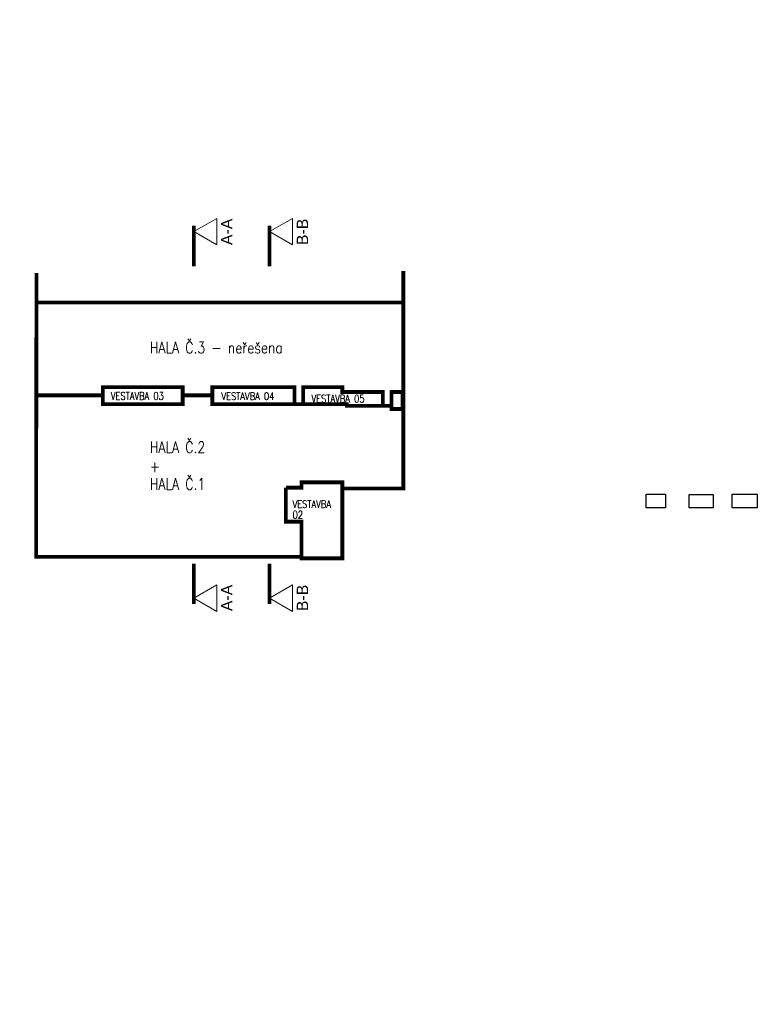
# Model space of a CAD drawing. Header units: millimetres. Extents: x -485339 to 350584, y -1189936 to 0.
# Tile 212 of 256: x 155877 to 350584, y -1189936 to -929888. Entities that reach past the tile are written whole.
import ezdxf

# ---------------------------------------------------------------- set-up
doc = ezdxf.new("R2010")
doc.units = ezdxf.units.MM
doc.header["$LTSCALE"] = 10
for name, pattern in [('DASHDOT', [25.4, 12.7, -6.35, 0, -6.35]), ('DASHED', [19.05, 12.7, -6.35]), ('ČÁRKOVANÁ', [19.05, 12.7, -6.35])]:
    doc.linetypes.add(name, pattern=pattern)
doc.layers.add('N_čáry_pod', color=10, linetype='ČÁRKOVANÁ', lineweight=18)
doc.layers.add('St_popis', color=250, linetype='Continuous', lineweight=18)
doc.styles.add('Andy', font='arial.ttf')
doc.styles.get("Standard").update_dxf_attribs({"font": 'simplex.shx', "width": 0.8})
picture_1 = doc.add_image_def('image1.png', size_in_pixel=(1121, 792))
picture_2 = doc.add_image_def('image2.jpg', size_in_pixel=(1370, 771))
picture_3 = doc.add_image_def('image3.jpg', size_in_pixel=(1434, 786))

# ---------------------------------------------------------------- blocks, each defined once
blk = doc.blocks.new('G$C6C3BF058')
at = {"layer": 'St_popis'}
for points in [[(41551, 10918), (47578, 7438), (47578, 14397)], [(61515, 10918), (67542, 7438), (67542, 14397)], [(41551, -85887), (47578, -82407), (47578, -89367)], [(61515, -85887), (67542, -82407), (67542, -89367)]]:
    blk.add_lwpolyline(points, close=True, dxfattribs=at)
at = {"layer": 'St_popis', "linetype": 'DASHDOT', "ltscale": 25, "const_width": 1000}
for points in [[(41551, 12465), (41551, 1770)], [(61515, 12465), (61515, 1770)], [(41551, -87434), (41551, -76739)], [(61515, -87434), (61515, -76739)]]:
    blk.add_lwpolyline(points, dxfattribs=at)
at = {"layer": 'St_popis', "const_width": 1000}
for points in [[(0, 0), (-100, -74969), (69950, -74969), (69950, -75369), (80730, -75369), (80730, -56950), (96829, -56937), (96829, 505)], [(96829, -7816), (0, -7816)], [(17490, -32314), (-38, -32314)], [(46420, -32308), (38590, -32314)], [(70420, -34634), (68120, -34634)], [(91420, -35084), (93720, -35084)], [(80730, -56950), (80730, -55309), (69950, -55309), (69950, -56709), (65850, -56709)], [(65850, -56709), (65850, -65689), (69950, -65689), (69950, -74969)]]:
    blk.add_lwpolyline(points, dxfattribs=at)
for points in [[(17490, -34634), (38590, -34634), (38590, -30134), (17490, -30134)], [(46420, -34634), (68120, -34634), (68120, -30134), (46420, -30134)], [(70420, -30134), (80730, -30134), (80730, -31434), (91420, -31434), (91420, -35084), (81920, -35084), (81920, -34634), (70420, -34634)], [(93720, -35934), (96679, -35934), (96679, -31434), (93720, -31434)]]:
    blk.add_lwpolyline(points, close=True, dxfattribs=at)
at = {"layer": 'St_popis', "style": 'Andy'}
for s, p in [('A-A', (51730, 7358)), ('B-B', (71694, 7358)), ('A-A', (51730, -89313)), ('B-B', (71694, -89313))]:
    blk.add_text(s, height=3000, rotation=90, dxfattribs=at).set_placement(p)
at = {"layer": 'St_popis', "width": 0.8}
for s, height, p in [('HALA Č.3 - neřešena', 3000, (29932, -21224)), ('VESTAVBA 03', 2000, (19617, -33479)), ('VESTAVBA 04', 2000, (48803, -33539)), ('VESTAVBA 05', 2000, (72601, -34204)), ('HALA Č.2', 3000, (29932, -47522)), ('+', 3000, (29932, -52607)), ('HALA Č.1', 3000, (29932, -57234)), ('VESTAVBA', 2000, (67609, -62054)), ('02', 2000, (67609, -64849))]:
    blk.add_text(s, height=height, dxfattribs=at).set_placement(p)

msp = doc.modelspace()

# ---------------------------------------------------------------- linework, layer by layer
at = {"layer": 'N_čáry_pod', "linetype": 'DASHED', "ltscale": 0.2, "const_width": 5}
msp.add_lwpolyline([(-480994, -929890.9), (286897.8, -929890.9), (286897.8, -1189933.9), (-480994, -1189933.9)], close=True, dxfattribs=at)

# ---------------------------------------------------------------- block references
at = {"layer": 'St_popis'}
msp.add_blockref('G$C6C3BF058', (160306.2, -996781.2), dxfattribs=at)

# ---------------------------------------------------------------- pictures from other files: only their frames are drawn
image = msp.add_image(picture_1, insert=(321219, -1058808.8), size_in_units=(5153.2, 3640.8))
image.dxf.flags = 15
image = msp.add_image(picture_2, insert=(332629.7, -1058808.8), size_in_units=(6297.8, 3544.2))
image.dxf.flags = 15
image = msp.add_image(picture_3, insert=(343992.5, -1058808.8), size_in_units=(6592, 3613.2))
image.dxf.flags = 15

doc.saveas('drawing.dxf')
